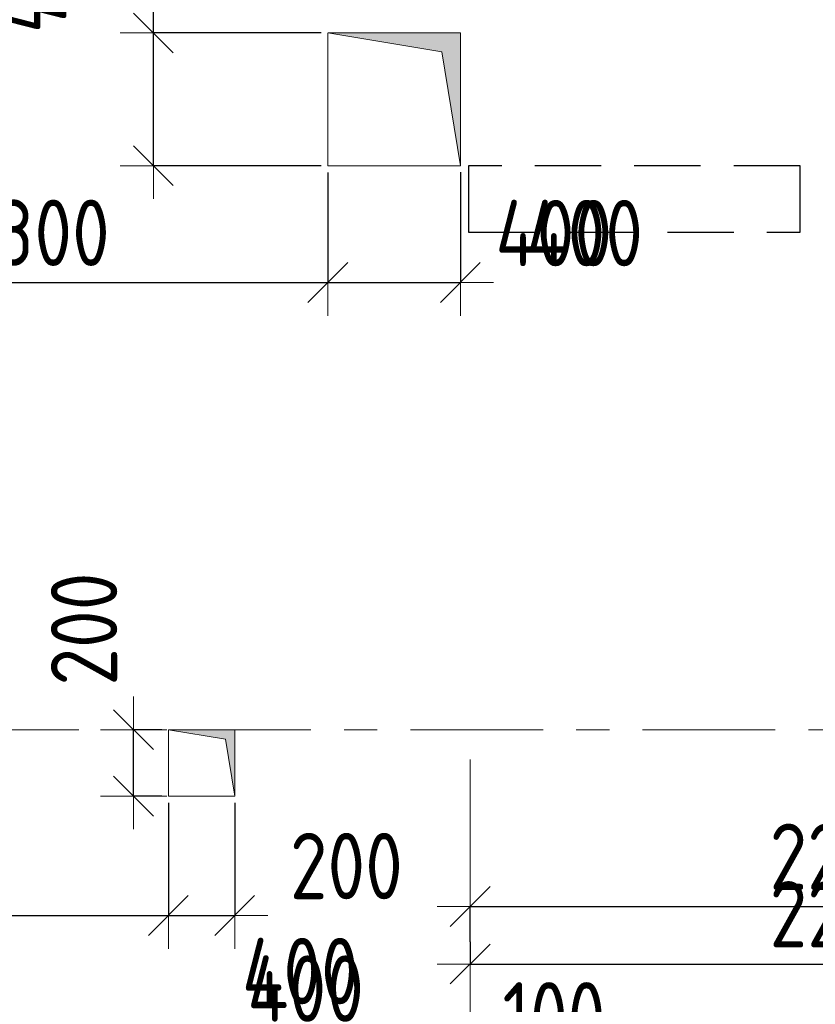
# Model space of a CAD drawing. Header units: metres. Extents: x -38 to 89, y -15 to 21.
# Tile 83 of 129: x 53.59 to 55.99, y 8.17 to 11.14. Entities that reach past the tile are written whole.
import ezdxf

# ---------------------------------------------------------------- set-up
doc = ezdxf.new("R2010")
doc.units = ezdxf.units.M
doc.header["$PDMODE"] = 65
for name, pattern in [('______11', [0.5, 0.4, -0.05, 0, -0.05]), ('______2', [0.27, 0.2, -0.07]), ('______5', [1.1, 0.8, -0.1, 0.1, -0.1])]:
    doc.linetypes.add(name, pattern=pattern)
for name, color, linetype, lineweight in [('XR$2$Осевая линия (1)', 7, '______5', 13), ('XR$3$Перекрытие (1)', 7, 'Continuous', 35), ('XR$4$Размерная линия (1)', 7, 'Continuous', 13), ('XR$5$Размерная линия (1)', 7, 'Continuous', 13)]:
    doc.layers.add(name, color=color, linetype=linetype, lineweight=lineweight)
doc.layers.add('XR$3$Макрос проема_ отверстия', color=7, linetype='Continuous', lineweight=13, true_color=0x2d2d2d)
doc.layers.add('XR$7$Стена_ бетон несущ.', color=7, linetype='Continuous', lineweight=70, true_color=0xb4b496)
doc.styles.add('ISOCPEUR', font='txt')
doc.dimstyles.new('DIMSTYLE_3', dxfattribs={"dimtxt": 0.2, "dimasz": 0.2, "dimexe": 0, "dimexo": 0, "dimgap": 0.1, "dimtad": 2, "dimdec": 0, "dimlfac": 1000, "dimrnd": 5, "dimzin": 12, "dimdsep": 46, "dimtxsty": 'ISOCPEUR', "dimblk1": 'ALL_ML_STRICH', "dimblk2": 'ALL_ML_STRICH', "dimsah": 1, "dimcen": 0, "dimclrd": 7, "dimclre": 256, "dimclrt": 7, "dimadec": 0, "dimazin": 0, "dimtfac": 1, "dimtdec": 0, "dimtix": 1, "dimtmove": 2, "dimatfit": 3, "dimfxl": 0, "dimtzin": 0, "dimlwd": 0, "dimlwe": -3, "dimarcsym": 0})
doc.dimstyles.new('DIMSTYLE_6', dxfattribs={"dimtxt": 0.2, "dimasz": 0.2, "dimexe": 0, "dimexo": 0, "dimgap": 0.1, "dimtad": 2, "dimdec": 0, "dimlfac": 1000, "dimrnd": 5, "dimzin": 12, "dimdsep": 46, "dimtxsty": 'ISOCPEUR', "dimblk1": 'ALL_ML_STRICH', "dimblk2": 'ALL_ML_STRICH', "dimsah": 1, "dimcen": 0, "dimclrd": 7, "dimclre": 256, "dimclrt": 7, "dimadec": 0, "dimazin": 0, "dimtfac": 1, "dimtdec": 0, "dimtix": 1, "dimtmove": 2, "dimatfit": 3, "dimfxl": 0, "dimtvp": 1.2, "dimtzin": 0, "dimlwd": 0, "dimlwe": -3, "dimarcsym": 0})
doc.dimstyles.new('DIMSTYLE_7', dxfattribs={"dimtxt": 0.2, "dimasz": 0.2, "dimexe": 0, "dimexo": 0, "dimgap": 0.1, "dimtad": 0, "dimdec": 0, "dimlfac": 1000, "dimrnd": 5, "dimzin": 12, "dimdsep": 46, "dimtxsty": 'ISOCPEUR', "dimblk1": 'ALL_ML_STRICH', "dimblk2": 'ALL_ML_STRICH', "dimsah": 1, "dimcen": 0, "dimclrd": 7, "dimclre": 256, "dimclrt": 7, "dimadec": 0, "dimazin": 0, "dimtfac": 1, "dimtdec": 0, "dimtix": 1, "dimtmove": 2, "dimatfit": 3, "dimfxl": 0, "dimtvp": 1.2, "dimtzin": 0, "dimlwd": 0, "dimlwe": -3, "dimarcsym": 0})

# ---------------------------------------------------------------- blocks, each defined once
blk = doc.blocks.new('Отображение проема', base_point=(-1.1579, -49.3094))
at = {"layer": 'XR$3$Макрос проема_ отверстия', "true_color": 0x000000, "transparency": 33554687}
blk.add_hatch(color=18, dxfattribs=at).paths.add_polyline_path([(-1.1579, -50.1094), (-1.0448, -49.4225), (-0.3579, -49.3094), (-1.1579, -49.3094)])
at = {"layer": 'XR$3$Макрос проема_ отверстия', "transparency": 33554687}
for p, q in [((-1.1579, -50.1094), (-1.1579, -49.3094)), ((-1.1579, -49.3094), (-0.3579, -49.3094)), ((-1.0448, -49.4225), (-0.3579, -49.3094)), ((-1.1579, -50.1094), (-1.0448, -49.4225))]:
    blk.add_line(p, q, dxfattribs=at)
blk = doc.blocks.new('ALL_ML_STRICH')
at = {"color": 0, "linetype": 'ByBlock', "lineweight": -2}
for p, q in [((0, -0.5), (0, 0.5)), ((-0.3, -0.3), (0.3, 0.3)), ((-1, 0), (0.5, 0))]:
    blk.add_line(p, q, dxfattribs=at)
blk = doc.blocks.new('*D52')
at = {"layer": 'DEFPOINTS', "color": 7, "linetype": 'Continuous', "lineweight": 13, "transparency": 33554687}
for p in [(52.5856, 9.2192), (54.04, 8.8), (52.5856, 8.44)]:
    blk.add_point(p, dxfattribs=at)
at = {"layer": 'XR$4$Размерная линия (1)', "color": 9, "linetype": 'Continuous', "lineweight": -2, "true_color": 0xc7c7c7, "transparency": 33554687}
for p, q in [((52.5856, 9.1992), (52.5856, 8.44)), ((54.04, 8.78), (54.04, 8.44))]:
    blk.add_line(p, q, dxfattribs=at)
at = {"layer": 'XR$4$Размерная линия (1)', "color": 7, "linetype": 'Continuous', "lineweight": -2, "transparency": 33554687}
blk.add_line((52.5856, 8.44), (54.04, 8.44), dxfattribs=at)
at = {"layer": 'XR$4$Размерная линия (1)', "color": 7, "linetype": 'Continuous', "lineweight": 13, "transparency": 33554687, "xscale": 0.2, "yscale": 0.2, "zscale": 0.2, "rotation": 180}
blk.add_blockref('ALL_ML_STRICH', (52.5856, 8.44), dxfattribs=at)
at = {"layer": 'XR$4$Размерная линия (1)', "color": 7, "linetype": 'Continuous', "lineweight": 13, "transparency": 33554687, "xscale": 0.2, "yscale": 0.2, "zscale": 0.2}
blk.add_blockref('ALL_ML_STRICH', (54.04, 8.44), dxfattribs=at)
at = {"layer": 'XR$4$Размерная линия (1)', "color": 7, "linetype": 'Continuous', "lineweight": 13, "transparency": 33554687, "insert": (53.3295, 8.59), "char_height": 0.2, "width": 0.666667, "attachment_point": 5, "style": 'ISOCPEUR'}
blk.add_mtext('\\W0.83;\\A1;{1455}', dxfattribs=at)
blk = doc.blocks.new('*D53')
at = {"layer": 'DEFPOINTS', "color": 7, "linetype": 'Continuous', "lineweight": 13, "transparency": 33554687}
for p in [(54.04, 8.8), (54.24, 8.8), (54.04, 8.44)]:
    blk.add_point(p, dxfattribs=at)
at = {"layer": 'XR$4$Размерная линия (1)', "color": 9, "linetype": 'Continuous', "lineweight": -2, "true_color": 0xc7c7c7, "transparency": 33554687}
for p, q in [((54.04, 8.78), (54.04, 8.44)), ((54.24, 8.78), (54.24, 8.44))]:
    blk.add_line(p, q, dxfattribs=at)
at = {"layer": 'XR$4$Размерная линия (1)', "color": 7, "linetype": 'Continuous', "lineweight": -2, "transparency": 33554687}
blk.add_line((54.04, 8.44), (54.24, 8.44), dxfattribs=at)
at = {"layer": 'XR$4$Размерная линия (1)', "color": 7, "linetype": 'Continuous', "lineweight": 13, "transparency": 33554687, "xscale": 0.2, "yscale": 0.2, "zscale": 0.2, "rotation": 180}
blk.add_blockref('ALL_ML_STRICH', (54.04, 8.44), dxfattribs=at)
at = {"layer": 'XR$4$Размерная линия (1)', "color": 7, "linetype": 'Continuous', "lineweight": 13, "transparency": 33554687, "xscale": 0.2, "yscale": 0.2, "zscale": 0.2}
blk.add_blockref('ALL_ML_STRICH', (54.24, 8.44), dxfattribs=at)
at = {"layer": 'XR$4$Размерная линия (1)', "color": 7, "linetype": 'Continuous', "lineweight": 13, "transparency": 33554687, "insert": (54.5767, 8.5892), "char_height": 0.2, "width": 0.5, "attachment_point": 5, "style": 'ISOCPEUR'}
blk.add_mtext('\\W0.83;\\A1;{200}', dxfattribs=at)
blk = doc.blocks.new('*D54')
at = {"layer": 'DEFPOINTS', "color": 7, "linetype": 'Continuous', "lineweight": 13, "transparency": 33554687}
for p in [(54.04, 9), (53.9349, 8.8), (54.04, 8.8)]:
    blk.add_point(p, dxfattribs=at)
at = {"layer": 'XR$4$Размерная линия (1)', "color": 9, "linetype": 'Continuous', "lineweight": -2, "true_color": 0xc7c7c7, "transparency": 33554687}
for p, q in [((54.02, 9), (53.9349, 9)), ((54.02, 8.8), (53.9349, 8.8))]:
    blk.add_line(p, q, dxfattribs=at)
at = {"layer": 'XR$4$Размерная линия (1)', "color": 7, "linetype": 'Continuous', "lineweight": -2, "transparency": 33554687}
blk.add_line((53.9349, 8.8), (53.9349, 9), dxfattribs=at)
at = {"layer": 'XR$4$Размерная линия (1)', "color": 7, "linetype": 'Continuous', "lineweight": 13, "transparency": 33554687, "xscale": 0.2, "yscale": 0.2, "zscale": 0.2}
for p, rotation in [((53.9349, 9), 90), ((53.9349, 8.8), 270)]:
    blk.add_blockref('ALL_ML_STRICH', p, dxfattribs=dict(at, rotation=rotation))
at = {"layer": 'XR$4$Размерная линия (1)', "color": 7, "linetype": 'Continuous', "lineweight": 13, "transparency": 33554687, "insert": (53.7856, 9.3034), "char_height": 0.2, "width": 0.5, "attachment_point": 5, "rotation": 90, "style": 'ISOCPEUR'}
blk.add_mtext('\\W0.83;\\A1;{200}', dxfattribs=at)
blk = doc.blocks.new('*D289')
at = {"layer": 'DEFPOINTS', "color": 7, "linetype": 'Continuous', "lineweight": 13, "transparency": 33554687}
for p in [(54.4501, 7.8692), (54.4501, 7.0999), (54.8501, 7.1)]:
    blk.add_point(p, dxfattribs=at)
at = {"layer": 'XR$4$Размерная линия (1)', "color": 9, "linetype": 'Continuous', "lineweight": -2, "true_color": 0xc7c7c7, "transparency": 33554687}
for p, q in [((54.4501, 7.1199), (54.4501, 7.8692)), ((54.8501, 7.12), (54.8501, 7.8692))]:
    blk.add_line(p, q, dxfattribs=at)
at = {"layer": 'XR$4$Размерная линия (1)', "color": 7, "linetype": 'Continuous', "lineweight": -2, "transparency": 33554687}
blk.add_line((54.4501, 7.8692), (54.8501, 7.8692), dxfattribs=at)
at = {"layer": 'XR$4$Размерная линия (1)', "color": 7, "linetype": 'Continuous', "lineweight": 13, "transparency": 33554687, "xscale": 0.2, "yscale": 0.2, "zscale": 0.2, "rotation": 180}
blk.add_blockref('ALL_ML_STRICH', (54.4501, 7.8692), dxfattribs=at)
at = {"layer": 'XR$4$Размерная линия (1)', "color": 7, "linetype": 'Continuous', "lineweight": 13, "transparency": 33554687, "xscale": 0.2, "yscale": 0.2, "zscale": 0.2}
blk.add_blockref('ALL_ML_STRICH', (54.8501, 7.8692), dxfattribs=at)
at = {"layer": 'XR$4$Размерная линия (1)', "color": 7, "linetype": 'Continuous', "lineweight": 13, "transparency": 33554687, "insert": (54.4377, 8.2727), "char_height": 0.2, "width": 0.5, "attachment_point": 5, "style": 'ISOCPEUR'}
blk.add_mtext('\\W0.83;\\A1;{400}', dxfattribs=at)
blk = doc.blocks.new('*D297')
at = {"layer": 'DEFPOINTS', "color": 7, "linetype": 'Continuous', "lineweight": 13, "transparency": 33554687}
for p in [(57.2005, 8.789), (54.95, 8.4672), (54.95, 8.3813)]:
    blk.add_point(p, dxfattribs=at)
at = {"layer": 'XR$4$Размерная линия (1)', "color": 9, "linetype": 'Continuous', "lineweight": -2, "true_color": 0xc7c7c7, "transparency": 33554687}
for p, q in [((57.2005, 8.769), (57.2005, 8.4672)), ((54.95, 8.3613), (54.95, 8.4672))]:
    blk.add_line(p, q, dxfattribs=at)
at = {"layer": 'XR$4$Размерная линия (1)', "color": 7, "linetype": 'Continuous', "lineweight": -2, "transparency": 33554687}
blk.add_line((54.95, 8.4672), (57.2005, 8.4672), dxfattribs=at)
at = {"layer": 'XR$4$Размерная линия (1)', "color": 7, "linetype": 'Continuous', "lineweight": 13, "transparency": 33554687, "xscale": 0.2, "yscale": 0.2, "zscale": 0.2, "rotation": 180}
blk.add_blockref('ALL_ML_STRICH', (54.95, 8.4672), dxfattribs=at)
at = {"layer": 'XR$4$Размерная линия (1)', "color": 7, "linetype": 'Continuous', "lineweight": 13, "transparency": 33554687, "xscale": 0.2, "yscale": 0.2, "zscale": 0.2}
blk.add_blockref('ALL_ML_STRICH', (57.2005, 8.4672), dxfattribs=at)
at = {"layer": 'XR$4$Размерная линия (1)', "color": 7, "linetype": 'Continuous', "lineweight": 13, "transparency": 33554687, "insert": (56.0836, 8.6172), "char_height": 0.2, "width": 0.666667, "attachment_point": 5, "style": 'ISOCPEUR'}
blk.add_mtext('\\W0.83;\\A1;{2250}', dxfattribs=at)
blk = doc.blocks.new('*D337')
at = {"layer": 'DEFPOINTS', "color": 7, "linetype": 'Continuous', "lineweight": 13, "transparency": 33554687}
for p in [(54.5206, 10.6999), (52.1, 10.3478), (52.1, 10.0401)]:
    blk.add_point(p, dxfattribs=at)
at = {"layer": 'XR$4$Размерная линия (1)', "color": 9, "linetype": 'Continuous', "lineweight": -2, "true_color": 0xc7c7c7, "transparency": 33554687}
for p, q in [((54.5206, 10.6799), (54.5206, 10.3478)), ((52.1, 10.0601), (52.1, 10.3478))]:
    blk.add_line(p, q, dxfattribs=at)
at = {"layer": 'XR$4$Размерная линия (1)', "color": 7, "linetype": 'Continuous', "lineweight": -2, "transparency": 33554687}
blk.add_line((52.1, 10.3478), (54.5206, 10.3478), dxfattribs=at)
at = {"layer": 'XR$4$Размерная линия (1)', "color": 7, "linetype": 'Continuous', "lineweight": 13, "transparency": 33554687, "xscale": 0.2, "yscale": 0.2, "zscale": 0.2, "rotation": 180}
blk.add_blockref('ALL_ML_STRICH', (52.1, 10.3478), dxfattribs=at)
at = {"layer": 'XR$4$Размерная линия (1)', "color": 7, "linetype": 'Continuous', "lineweight": 13, "transparency": 33554687, "xscale": 0.2, "yscale": 0.2, "zscale": 0.2}
blk.add_blockref('ALL_ML_STRICH', (54.5206, 10.3478), dxfattribs=at)
at = {"layer": 'XR$4$Размерная линия (1)', "color": 7, "linetype": 'Continuous', "lineweight": 13, "transparency": 33554687, "insert": (53.3103, 10.4978), "char_height": 0.2, "width": 0.666667, "attachment_point": 5, "style": 'ISOCPEUR'}
blk.add_mtext('\\W0.83;\\A1;{2420}', dxfattribs=at)
blk = doc.blocks.new('*D338')
at = {"layer": 'DEFPOINTS', "color": 7, "linetype": 'Continuous', "lineweight": 13, "transparency": 33554687}
for p in [(54.5206, 10.6999), (54.9206, 10.7), (54.5206, 10.3478)]:
    blk.add_point(p, dxfattribs=at)
at = {"layer": 'XR$4$Размерная линия (1)', "color": 9, "linetype": 'Continuous', "lineweight": -2, "true_color": 0xc7c7c7, "transparency": 33554687}
for p, q in [((54.5206, 10.6799), (54.5206, 10.3478)), ((54.9206, 10.68), (54.9206, 10.3478))]:
    blk.add_line(p, q, dxfattribs=at)
at = {"layer": 'XR$4$Размерная линия (1)', "color": 7, "linetype": 'Continuous', "lineweight": -2, "transparency": 33554687}
blk.add_line((54.5206, 10.3478), (54.9206, 10.3478), dxfattribs=at)
at = {"layer": 'XR$4$Размерная линия (1)', "color": 7, "linetype": 'Continuous', "lineweight": 13, "transparency": 33554687, "xscale": 0.2, "yscale": 0.2, "zscale": 0.2, "rotation": 180}
blk.add_blockref('ALL_ML_STRICH', (54.5206, 10.3478), dxfattribs=at)
at = {"layer": 'XR$4$Размерная линия (1)', "color": 7, "linetype": 'Continuous', "lineweight": 13, "transparency": 33554687, "xscale": 0.2, "yscale": 0.2, "zscale": 0.2}
blk.add_blockref('ALL_ML_STRICH', (54.9206, 10.3478), dxfattribs=at)
at = {"layer": 'XR$4$Размерная линия (1)', "color": 7, "linetype": 'Continuous', "lineweight": 13, "transparency": 33554687, "insert": (55.2021, 10.4969), "char_height": 0.2, "width": 0.5, "attachment_point": 5, "style": 'ISOCPEUR'}
blk.add_mtext('\\W0.83;\\A1;{400}', dxfattribs=at)
blk = doc.blocks.new('*D339')
at = {"layer": 'DEFPOINTS', "color": 7, "linetype": 'Continuous', "lineweight": 13, "transparency": 33554687}
for p in [(54.5206, 11.1), (53.9946, 10.6999), (54.5206, 10.6999)]:
    blk.add_point(p, dxfattribs=at)
at = {"layer": 'XR$4$Размерная линия (1)', "color": 9, "linetype": 'Continuous', "lineweight": -2, "true_color": 0xc7c7c7, "transparency": 33554687}
for p, q in [((54.5006, 11.1), (53.9946, 11.1)), ((54.5006, 10.6999), (53.9946, 10.6999))]:
    blk.add_line(p, q, dxfattribs=at)
at = {"layer": 'XR$4$Размерная линия (1)', "color": 7, "linetype": 'Continuous', "lineweight": -2, "transparency": 33554687}
blk.add_line((53.9946, 10.6999), (53.9946, 11.1), dxfattribs=at)
at = {"layer": 'XR$4$Размерная линия (1)', "color": 7, "linetype": 'Continuous', "lineweight": 13, "transparency": 33554687, "xscale": 0.2, "yscale": 0.2, "zscale": 0.2}
for p, rotation in [((53.9946, 11.1), 90), ((53.9946, 10.6999), 270)]:
    blk.add_blockref('ALL_ML_STRICH', p, dxfattribs=dict(at, rotation=rotation))
at = {"layer": 'XR$4$Размерная линия (1)', "color": 7, "linetype": 'Continuous', "lineweight": 13, "transparency": 33554687, "insert": (53.5949, 11.2759), "char_height": 0.2, "width": 0.5, "attachment_point": 5, "rotation": 90, "style": 'ISOCPEUR'}
blk.add_mtext('\\W0.83;\\A1;{400}', dxfattribs=at)
blk = doc.blocks.new('*D340')
at = {"layer": 'DEFPOINTS', "color": 7, "linetype": 'Continuous', "lineweight": 13, "transparency": 33554687}
for p in [(54.5206, 11.2801), (53.9946, 11.1), (54.5206, 11.1)]:
    blk.add_point(p, dxfattribs=at)
at = {"layer": 'XR$4$Размерная линия (1)', "color": 9, "linetype": 'Continuous', "lineweight": -2, "true_color": 0xc7c7c7, "transparency": 33554687}
for p, q in [((54.5006, 11.2801), (53.9946, 11.2801)), ((54.5006, 11.1), (53.9946, 11.1))]:
    blk.add_line(p, q, dxfattribs=at)
at = {"layer": 'XR$4$Размерная линия (1)', "color": 7, "linetype": 'Continuous', "lineweight": -2, "transparency": 33554687}
blk.add_line((53.9946, 11.1), (53.9946, 11.2801), dxfattribs=at)
at = {"layer": 'XR$4$Размерная линия (1)', "color": 7, "linetype": 'Continuous', "lineweight": 13, "transparency": 33554687, "xscale": 0.2, "yscale": 0.2, "zscale": 0.2}
for p, rotation in [((53.9946, 11.2801), 90), ((53.9946, 11.1), 270)]:
    blk.add_blockref('ALL_ML_STRICH', p, dxfattribs=dict(at, rotation=rotation))
at = {"layer": 'XR$4$Размерная линия (1)', "color": 7, "linetype": 'Continuous', "lineweight": 13, "transparency": 33554687, "insert": (54.198, 11.5914), "char_height": 0.2, "width": 0.5, "attachment_point": 5, "rotation": 90, "style": 'ISOCPEUR'}
blk.add_mtext('\\W0.83;\\A1;{180}', dxfattribs=at)
blk = doc.blocks.new('*D387')
at = {"layer": 'DEFPOINTS', "color": 7, "linetype": 'Continuous', "lineweight": 13, "transparency": 33554687}
for p in [(57.2005, 8.789), (54.95, 8.3813), (54.95, 8.2939)]:
    blk.add_point(p, dxfattribs=at)
at = {"layer": 'XR$5$Размерная линия (1)', "color": 9, "linetype": 'Continuous', "lineweight": -2, "true_color": 0xc7c7c7, "transparency": 33554687}
for p, q in [((57.2005, 8.769), (57.2005, 8.2939)), ((54.95, 8.3613), (54.95, 8.2939))]:
    blk.add_line(p, q, dxfattribs=at)
at = {"layer": 'XR$5$Размерная линия (1)', "color": 7, "linetype": 'Continuous', "lineweight": -2, "transparency": 33554687}
blk.add_line((54.95, 8.2939), (57.2005, 8.2939), dxfattribs=at)
at = {"layer": 'XR$5$Размерная линия (1)', "color": 7, "linetype": 'Continuous', "lineweight": 13, "transparency": 33554687, "xscale": 0.2, "yscale": 0.2, "zscale": 0.2, "rotation": 180}
blk.add_blockref('ALL_ML_STRICH', (54.95, 8.2939), dxfattribs=at)
at = {"layer": 'XR$5$Размерная линия (1)', "color": 7, "linetype": 'Continuous', "lineweight": 13, "transparency": 33554687, "xscale": 0.2, "yscale": 0.2, "zscale": 0.2}
blk.add_blockref('ALL_ML_STRICH', (57.2005, 8.2939), dxfattribs=at)
at = {"layer": 'XR$5$Размерная линия (1)', "color": 7, "linetype": 'Continuous', "lineweight": 13, "transparency": 33554687, "insert": (56.0836, 8.4439), "char_height": 0.2, "width": 0.666667, "attachment_point": 5, "style": 'ISOCPEUR'}
blk.add_mtext('\\W0.83;\\A1;{2250}', dxfattribs=at)
blk = doc.blocks.new('*D399')
at = {"layer": 'DEFPOINTS', "color": 7, "linetype": 'Continuous', "lineweight": 13, "transparency": 33554687}
for p in [(52.5856, 9.2192), (54.04, 8.8), (52.5856, 8.44)]:
    blk.add_point(p, dxfattribs=at)
at = {"layer": 'XR$5$Размерная линия (1)', "color": 9, "linetype": 'Continuous', "lineweight": -2, "true_color": 0xc7c7c7, "transparency": 33554687}
for p, q in [((52.5856, 9.1992), (52.5856, 8.44)), ((54.04, 8.78), (54.04, 8.44))]:
    blk.add_line(p, q, dxfattribs=at)
at = {"layer": 'XR$5$Размерная линия (1)', "color": 7, "linetype": 'Continuous', "lineweight": -2, "transparency": 33554687}
blk.add_line((52.5856, 8.44), (54.04, 8.44), dxfattribs=at)
at = {"layer": 'XR$5$Размерная линия (1)', "color": 7, "linetype": 'Continuous', "lineweight": 13, "transparency": 33554687, "xscale": 0.2, "yscale": 0.2, "zscale": 0.2, "rotation": 180}
blk.add_blockref('ALL_ML_STRICH', (52.5856, 8.44), dxfattribs=at)
at = {"layer": 'XR$5$Размерная линия (1)', "color": 7, "linetype": 'Continuous', "lineweight": 13, "transparency": 33554687, "xscale": 0.2, "yscale": 0.2, "zscale": 0.2}
blk.add_blockref('ALL_ML_STRICH', (54.04, 8.44), dxfattribs=at)
at = {"layer": 'XR$5$Размерная линия (1)', "color": 7, "linetype": 'Continuous', "lineweight": 13, "transparency": 33554687, "insert": (53.3295, 8.59), "char_height": 0.2, "width": 0.666667, "attachment_point": 5, "style": 'ISOCPEUR'}
blk.add_mtext('\\W0.83;\\A1;{1455}', dxfattribs=at)
blk = doc.blocks.new('*D400')
at = {"layer": 'DEFPOINTS', "color": 7, "linetype": 'Continuous', "lineweight": 13, "transparency": 33554687}
for p in [(54.04, 8.8), (54.24, 8.8), (54.04, 8.44)]:
    blk.add_point(p, dxfattribs=at)
at = {"layer": 'XR$5$Размерная линия (1)', "color": 9, "linetype": 'Continuous', "lineweight": -2, "true_color": 0xc7c7c7, "transparency": 33554687}
for p, q in [((54.04, 8.78), (54.04, 8.44)), ((54.24, 8.78), (54.24, 8.44))]:
    blk.add_line(p, q, dxfattribs=at)
at = {"layer": 'XR$5$Размерная линия (1)', "color": 7, "linetype": 'Continuous', "lineweight": -2, "transparency": 33554687}
blk.add_line((54.04, 8.44), (54.24, 8.44), dxfattribs=at)
at = {"layer": 'XR$5$Размерная линия (1)', "color": 7, "linetype": 'Continuous', "lineweight": 13, "transparency": 33554687, "xscale": 0.2, "yscale": 0.2, "zscale": 0.2, "rotation": 180}
blk.add_blockref('ALL_ML_STRICH', (54.04, 8.44), dxfattribs=at)
at = {"layer": 'XR$5$Размерная линия (1)', "color": 7, "linetype": 'Continuous', "lineweight": 13, "transparency": 33554687, "xscale": 0.2, "yscale": 0.2, "zscale": 0.2}
blk.add_blockref('ALL_ML_STRICH', (54.24, 8.44), dxfattribs=at)
at = {"layer": 'XR$5$Размерная линия (1)', "color": 7, "linetype": 'Continuous', "lineweight": 13, "transparency": 33554687, "insert": (54.5767, 8.5892), "char_height": 0.2, "width": 0.5, "attachment_point": 5, "style": 'ISOCPEUR'}
blk.add_mtext('\\W0.83;\\A1;{200}', dxfattribs=at)
blk = doc.blocks.new('*D401')
at = {"layer": 'DEFPOINTS', "color": 7, "linetype": 'Continuous', "lineweight": 13, "transparency": 33554687}
for p in [(54.04, 9), (53.9349, 8.8), (54.04, 8.8)]:
    blk.add_point(p, dxfattribs=at)
at = {"layer": 'XR$5$Размерная линия (1)', "color": 9, "linetype": 'Continuous', "lineweight": -2, "true_color": 0xc7c7c7, "transparency": 33554687}
for p, q in [((54.02, 9), (53.9349, 9)), ((54.02, 8.8), (53.9349, 8.8))]:
    blk.add_line(p, q, dxfattribs=at)
at = {"layer": 'XR$5$Размерная линия (1)', "color": 7, "linetype": 'Continuous', "lineweight": -2, "transparency": 33554687}
blk.add_line((53.9349, 8.8), (53.9349, 9), dxfattribs=at)
at = {"layer": 'XR$5$Размерная линия (1)', "color": 7, "linetype": 'Continuous', "lineweight": 13, "transparency": 33554687, "xscale": 0.2, "yscale": 0.2, "zscale": 0.2}
for p, rotation in [((53.9349, 9), 90), ((53.9349, 8.8), 270)]:
    blk.add_blockref('ALL_ML_STRICH', p, dxfattribs=dict(at, rotation=rotation))
at = {"layer": 'XR$5$Размерная линия (1)', "color": 7, "linetype": 'Continuous', "lineweight": 13, "transparency": 33554687, "insert": (53.7856, 9.3034), "char_height": 0.2, "width": 0.5, "attachment_point": 5, "rotation": 90, "style": 'ISOCPEUR'}
blk.add_mtext('\\W0.83;\\A1;{200}', dxfattribs=at)
blk = doc.blocks.new('*D559')
at = {"layer": 'DEFPOINTS', "color": 7, "linetype": 'Continuous', "lineweight": 13, "transparency": 33554687}
for p in [(54.4501, 7.8692), (54.4501, 7.0999), (54.8501, 7.1)]:
    blk.add_point(p, dxfattribs=at)
at = {"layer": 'XR$5$Размерная линия (1)', "color": 9, "linetype": 'Continuous', "lineweight": -2, "true_color": 0xc7c7c7, "transparency": 33554687}
for p, q in [((54.4501, 7.1199), (54.4501, 7.8692)), ((54.8501, 7.12), (54.8501, 7.8692))]:
    blk.add_line(p, q, dxfattribs=at)
at = {"layer": 'XR$5$Размерная линия (1)', "color": 7, "linetype": 'Continuous', "lineweight": -2, "transparency": 33554687}
blk.add_line((54.4501, 7.8692), (54.8501, 7.8692), dxfattribs=at)
at = {"layer": 'XR$5$Размерная линия (1)', "color": 7, "linetype": 'Continuous', "lineweight": 13, "transparency": 33554687, "xscale": 0.2, "yscale": 0.2, "zscale": 0.2, "rotation": 180}
blk.add_blockref('ALL_ML_STRICH', (54.4501, 7.8692), dxfattribs=at)
at = {"layer": 'XR$5$Размерная линия (1)', "color": 7, "linetype": 'Continuous', "lineweight": 13, "transparency": 33554687, "xscale": 0.2, "yscale": 0.2, "zscale": 0.2}
blk.add_blockref('ALL_ML_STRICH', (54.8501, 7.8692), dxfattribs=at)
at = {"layer": 'XR$5$Размерная линия (1)', "color": 7, "linetype": 'Continuous', "lineweight": 13, "transparency": 33554687, "insert": (54.4537, 8.2199), "char_height": 0.2, "width": 0.5, "attachment_point": 5, "style": 'ISOCPEUR'}
blk.add_mtext('\\W0.83;\\A1;{400}', dxfattribs=at)
blk = doc.blocks.new('*D560')
at = {"layer": 'DEFPOINTS', "color": 7, "linetype": 'Continuous', "lineweight": 13, "transparency": 33554687}
for p in [(54.8501, 7.8692), (54.95, 7.6293), (54.8501, 7.1)]:
    blk.add_point(p, dxfattribs=at)
at = {"layer": 'XR$5$Размерная линия (1)', "color": 9, "linetype": 'Continuous', "lineweight": -2, "true_color": 0xc7c7c7, "transparency": 33554687}
for p, q in [((54.8501, 7.12), (54.8501, 7.8692)), ((54.95, 7.6493), (54.95, 7.8692))]:
    blk.add_line(p, q, dxfattribs=at)
at = {"layer": 'XR$5$Размерная линия (1)', "color": 7, "linetype": 'Continuous', "lineweight": -2, "transparency": 33554687}
blk.add_line((54.8501, 7.8692), (54.95, 7.8692), dxfattribs=at)
at = {"layer": 'XR$5$Размерная линия (1)', "color": 7, "linetype": 'Continuous', "lineweight": 13, "transparency": 33554687, "xscale": 0.2, "yscale": 0.2, "zscale": 0.2}
blk.add_blockref('ALL_ML_STRICH', (54.95, 7.8692), dxfattribs=at)
at = {"layer": 'XR$5$Размерная линия (1)', "color": 7, "linetype": 'Continuous', "lineweight": 13, "transparency": 33554687, "xscale": 0.2, "yscale": 0.2, "zscale": 0.2, "rotation": 180}
blk.add_blockref('ALL_ML_STRICH', (54.8501, 7.8692), dxfattribs=at)
at = {"layer": 'XR$5$Размерная линия (1)', "color": 7, "linetype": 'Continuous', "lineweight": 13, "transparency": 33554687, "insert": (55.2026, 8.1394), "char_height": 0.2, "width": 0.5, "attachment_point": 5, "style": 'ISOCPEUR'}
blk.add_mtext('\\W0.83;\\A1;{100}', dxfattribs=at)
blk = doc.blocks.new('*D641')
at = {"layer": 'DEFPOINTS', "color": 7, "linetype": 'Continuous', "lineweight": 13, "transparency": 33554687}
for p in [(54.5206, 10.6999), (52.72, 10.3478), (52.72, 10.0401)]:
    blk.add_point(p, dxfattribs=at)
at = {"layer": 'XR$5$Размерная линия (1)', "color": 9, "linetype": 'Continuous', "lineweight": -2, "true_color": 0xc7c7c7, "transparency": 33554687}
for p, q in [((54.5206, 10.6799), (54.5206, 10.3478)), ((52.72, 10.0601), (52.72, 10.3478))]:
    blk.add_line(p, q, dxfattribs=at)
at = {"layer": 'XR$5$Размерная линия (1)', "color": 7, "linetype": 'Continuous', "lineweight": -2, "transparency": 33554687}
blk.add_line((52.72, 10.3478), (54.5206, 10.3478), dxfattribs=at)
at = {"layer": 'XR$5$Размерная линия (1)', "color": 7, "linetype": 'Continuous', "lineweight": 13, "transparency": 33554687, "xscale": 0.2, "yscale": 0.2, "zscale": 0.2, "rotation": 180}
blk.add_blockref('ALL_ML_STRICH', (52.72, 10.3478), dxfattribs=at)
at = {"layer": 'XR$5$Размерная линия (1)', "color": 7, "linetype": 'Continuous', "lineweight": 13, "transparency": 33554687, "xscale": 0.2, "yscale": 0.2, "zscale": 0.2}
blk.add_blockref('ALL_ML_STRICH', (54.5206, 10.3478), dxfattribs=at)
at = {"layer": 'XR$5$Размерная линия (1)', "color": 7, "linetype": 'Continuous', "lineweight": 13, "transparency": 33554687, "insert": (53.6453, 10.4978), "char_height": 0.2, "width": 0.666667, "attachment_point": 5, "style": 'ISOCPEUR'}
blk.add_mtext('\\W0.83;\\A1;{1800}', dxfattribs=at)
blk = doc.blocks.new('*D642')
at = {"layer": 'DEFPOINTS', "color": 7, "linetype": 'Continuous', "lineweight": 13, "transparency": 33554687}
for p in [(54.5206, 10.6999), (54.9206, 10.7), (54.5206, 10.3478)]:
    blk.add_point(p, dxfattribs=at)
at = {"layer": 'XR$5$Размерная линия (1)', "color": 9, "linetype": 'Continuous', "lineweight": -2, "true_color": 0xc7c7c7, "transparency": 33554687}
for p, q in [((54.5206, 10.6799), (54.5206, 10.3478)), ((54.9206, 10.68), (54.9206, 10.3478))]:
    blk.add_line(p, q, dxfattribs=at)
at = {"layer": 'XR$5$Размерная линия (1)', "color": 7, "linetype": 'Continuous', "lineweight": -2, "transparency": 33554687}
blk.add_line((54.5206, 10.3478), (54.9206, 10.3478), dxfattribs=at)
at = {"layer": 'XR$5$Размерная линия (1)', "color": 7, "linetype": 'Continuous', "lineweight": 13, "transparency": 33554687, "xscale": 0.2, "yscale": 0.2, "zscale": 0.2, "rotation": 180}
blk.add_blockref('ALL_ML_STRICH', (54.5206, 10.3478), dxfattribs=at)
at = {"layer": 'XR$5$Размерная линия (1)', "color": 7, "linetype": 'Continuous', "lineweight": 13, "transparency": 33554687, "xscale": 0.2, "yscale": 0.2, "zscale": 0.2}
blk.add_blockref('ALL_ML_STRICH', (54.9206, 10.3478), dxfattribs=at)
at = {"layer": 'XR$5$Размерная линия (1)', "color": 7, "linetype": 'Continuous', "lineweight": 13, "transparency": 33554687, "insert": (55.2951, 10.4969), "char_height": 0.2, "width": 0.5, "attachment_point": 5, "style": 'ISOCPEUR'}
blk.add_mtext('\\W0.83;\\A1;{400}', dxfattribs=at)
blk = doc.blocks.new('*D643')
at = {"layer": 'DEFPOINTS', "color": 7, "linetype": 'Continuous', "lineweight": 13, "transparency": 33554687}
for p in [(54.5206, 11.1), (53.9946, 10.6999), (54.5206, 10.6999)]:
    blk.add_point(p, dxfattribs=at)
at = {"layer": 'XR$5$Размерная линия (1)', "color": 9, "linetype": 'Continuous', "lineweight": -2, "true_color": 0xc7c7c7, "transparency": 33554687}
for p, q in [((54.5006, 11.1), (53.9946, 11.1)), ((54.5006, 10.6999), (53.9946, 10.6999))]:
    blk.add_line(p, q, dxfattribs=at)
at = {"layer": 'XR$5$Размерная линия (1)', "color": 7, "linetype": 'Continuous', "lineweight": -2, "transparency": 33554687}
blk.add_line((53.9946, 10.6999), (53.9946, 11.1), dxfattribs=at)
at = {"layer": 'XR$5$Размерная линия (1)', "color": 7, "linetype": 'Continuous', "lineweight": 13, "transparency": 33554687, "xscale": 0.2, "yscale": 0.2, "zscale": 0.2}
for p, rotation in [((53.9946, 11.1), 90), ((53.9946, 10.6999), 270)]:
    blk.add_blockref('ALL_ML_STRICH', p, dxfattribs=dict(at, rotation=rotation))
at = {"layer": 'XR$5$Размерная линия (1)', "color": 7, "linetype": 'Continuous', "lineweight": 13, "transparency": 33554687, "insert": (53.6732, 11.3091), "char_height": 0.2, "width": 0.5, "attachment_point": 5, "rotation": 90, "style": 'ISOCPEUR'}
blk.add_mtext('\\W0.83;\\A1;{400}', dxfattribs=at)
blk = doc.blocks.new('*D644')
at = {"layer": 'DEFPOINTS', "color": 7, "linetype": 'Continuous', "lineweight": 13, "transparency": 33554687}
for p in [(54.5206, 11.2801), (53.9946, 11.1), (54.5206, 11.1)]:
    blk.add_point(p, dxfattribs=at)
at = {"layer": 'XR$5$Размерная линия (1)', "color": 9, "linetype": 'Continuous', "lineweight": -2, "true_color": 0xc7c7c7, "transparency": 33554687}
for p, q in [((54.5006, 11.2801), (53.9946, 11.2801)), ((54.5006, 11.1), (53.9946, 11.1))]:
    blk.add_line(p, q, dxfattribs=at)
at = {"layer": 'XR$5$Размерная линия (1)', "color": 7, "linetype": 'Continuous', "lineweight": -2, "transparency": 33554687}
blk.add_line((53.9946, 11.1), (53.9946, 11.2801), dxfattribs=at)
at = {"layer": 'XR$5$Размерная линия (1)', "color": 7, "linetype": 'Continuous', "lineweight": 13, "transparency": 33554687, "xscale": 0.2, "yscale": 0.2, "zscale": 0.2}
for p, rotation in [((53.9946, 11.2801), 90), ((53.9946, 11.1), 270)]:
    blk.add_blockref('ALL_ML_STRICH', p, dxfattribs=dict(at, rotation=rotation))
at = {"layer": 'XR$5$Размерная линия (1)', "color": 7, "linetype": 'Continuous', "lineweight": 13, "transparency": 33554687, "insert": (54.1178, 11.475), "char_height": 0.2, "width": 0.5, "attachment_point": 5, "rotation": 90, "style": 'ISOCPEUR'}
blk.add_mtext('\\W0.83;\\A1;{180}', dxfattribs=at)

msp = doc.modelspace()

# ---------------------------------------------------------------- linework, layer by layer
at = {"layer": 'XR$2$Осевая линия (1)', "color": 253, "linetype": '______11', "lineweight": 13, "true_color": 0xa0a0a0, "transparency": 33554687}
for p, q in [((-2.63, 9), (62.6, 9)), ((54.95, -3.39), (54.95, 8.98))]:
    msp.add_line(p, q, dxfattribs=at)
at = {"layer": 'XR$3$Перекрытие (1)', "color": 7, "linetype": 'Continuous', "lineweight": 13, "transparency": 33554687}
for p, q in [((54.9206, 11.1), (54.5206, 11.0999)), ((54.5206, 11.0999), (54.5206, 10.6999)), ((54.9206, 10.7), (54.9206, 11.1)), ((54.5206, 10.6999), (54.9206, 10.7)), ((54.04, 9), (54.04, 8.8)), ((54.24, 9), (54.04, 9)), ((54.24, 8.8001), (54.24, 9)), ((54.04, 8.8), (54.24, 8.8001))]:
    msp.add_line(p, q, dxfattribs=at)
at = {"layer": 'XR$7$Стена_ бетон несущ.', "color": 253, "linetype": '______2', "lineweight": -3, "true_color": 0xa0a0a0, "transparency": 33554687}
for p, q in [((55.025, 10.7), (54.945, 10.7)), ((54.945, 10.7), (54.945, 10.5)), ((55.945, 10.7), (55.025, 10.7)), ((55.945, 10.5), (55.945, 10.7)), ((54.945, 10.5), (55.945, 10.5))]:
    msp.add_line(p, q, dxfattribs=at)

# ---------------------------------------------------------------- block references
at = {"layer": 'XR$3$Макрос проема_ отверстия', "transparency": 33554687}
for p, xscale, yscale, rotation in [((54.9206, 11.1), 0.500103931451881, 0.4999999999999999, 270), ((54.24, 9), 0.2500522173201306, 0.2499999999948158, 269.9999971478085)]:
    msp.add_blockref('Отображение проема', p, dxfattribs=dict(at, xscale=xscale, yscale=yscale, rotation=rotation))

# ---------------------------------------------------------------- dimensions: what is measured, and where the dimension line sits
at = {"layer": 'XR$4$Размерная линия (1)', "color": 7, "linetype": 'Continuous', "lineweight": 13, "transparency": 33554687}
for base, p1, p2, dimstyle, picture, middle in [((53.9946, 11.2801), (54.5006, 11.1), (54.5006, 11.2801), 'DIMSTYLE_7', '*D340', (54.198, 11.5914)), ((53.9946, 11.1), (54.5006, 10.6999), (54.5006, 11.1), 'DIMSTYLE_6', '*D339', (53.5949, 11.2759)), ((53.9349, 9), (54.02, 8.8), (54.02, 9), 'DIMSTYLE_6', '*D54', (53.7856, 9.3034))]:
    dim = msp.add_linear_dim(base=base, p1=p1, p2=p2, angle=90, dimstyle=dimstyle, override={"dimpost": '<>', "dimclrd": 7, "dimclre": 9, "dimclrt": 7, "dimlwd": 0, "dimlwe": 65533}, dxfattribs=at)
    dim.commit()
    dim.dimension.update_dxf_attribs({"geometry": picture, "text_midpoint": middle, "dimtype": 160})
for base, p1, p2, dimstyle, picture, middle in [((54.5206, 10.3478), (52.1, 10.0601), (54.5206, 10.6799), 'DIMSTYLE_3', '*D337', (53.3103, 10.4978)), ((54.9206, 10.3478), (54.5206, 10.6799), (54.9206, 10.68), 'DIMSTYLE_6', '*D338', (55.2021, 10.4969)), ((54.04, 8.44), (52.5856, 9.1992), (54.04, 8.78), 'DIMSTYLE_3', '*D52', (53.3295, 8.59)), ((54.24, 8.44), (54.04, 8.78), (54.24, 8.78), 'DIMSTYLE_6', '*D53', (54.5767, 8.5892)), ((57.20049, 8.46717), (54.95, 8.36129), (57.20049, 8.769), 'DIMSTYLE_3', '*D297', (56.08358, 8.61717)), ((54.8501, 7.8692), (54.4501, 7.1199), (54.8501, 7.12), 'DIMSTYLE_6', '*D289', (54.4377, 8.2727))]:
    dim = msp.add_linear_dim(base=base, p1=p1, p2=p2, dimstyle=dimstyle, override={"dimpost": '<>', "dimclrd": 7, "dimclre": 9, "dimclrt": 7, "dimlwd": 0, "dimlwe": 65533}, dxfattribs=at)
    dim.commit()
    dim.dimension.update_dxf_attribs({"geometry": picture, "text_midpoint": middle, "dimtype": 160})
at = {"layer": 'XR$5$Размерная линия (1)', "color": 7, "linetype": 'Continuous', "lineweight": 13, "transparency": 33554687}
for base, p1, p2, dimstyle, picture, middle in [((53.9946, 11.2801), (54.5006, 11.1), (54.5006, 11.2801), 'DIMSTYLE_7', '*D644', (54.1178, 11.475)), ((53.9946, 11.1), (54.5006, 10.6999), (54.5006, 11.1), 'DIMSTYLE_6', '*D643', (53.6732, 11.3091)), ((53.9349, 9), (54.02, 8.8), (54.02, 9), 'DIMSTYLE_6', '*D401', (53.7856, 9.3034))]:
    dim = msp.add_linear_dim(base=base, p1=p1, p2=p2, angle=90, dimstyle=dimstyle, override={"dimpost": '<>', "dimclrd": 7, "dimclre": 9, "dimclrt": 7, "dimlwd": 0, "dimlwe": 65533}, dxfattribs=at)
    dim.commit()
    dim.dimension.update_dxf_attribs({"geometry": picture, "text_midpoint": middle, "dimtype": 160})
for base, p1, p2, dimstyle, picture, middle in [((54.5206, 10.3478), (52.72, 10.0601), (54.5206, 10.6799), 'DIMSTYLE_3', '*D641', (53.6453, 10.4978)), ((54.9206, 10.3478), (54.5206, 10.6799), (54.9206, 10.68), 'DIMSTYLE_6', '*D642', (55.2951, 10.4969)), ((54.04, 8.44), (52.5856, 9.1992), (54.04, 8.78), 'DIMSTYLE_3', '*D399', (53.3295, 8.59)), ((54.24, 8.44), (54.04, 8.78), (54.24, 8.78), 'DIMSTYLE_6', '*D400', (54.5767, 8.5892)), ((57.20049, 8.29391), (54.95, 8.36129), (57.20049, 8.769), 'DIMSTYLE_3', '*D387', (56.08358, 8.44391)), ((54.8501, 7.8692), (54.4501, 7.1199), (54.8501, 7.12), 'DIMSTYLE_6', '*D559', (54.4537, 8.2199)), ((54.95, 7.8692), (54.8501, 7.12), (54.95, 7.6493), 'DIMSTYLE_6', '*D560', (55.2026, 8.1394))]:
    dim = msp.add_linear_dim(base=base, p1=p1, p2=p2, dimstyle=dimstyle, override={"dimpost": '<>', "dimclrd": 7, "dimclre": 9, "dimclrt": 7, "dimlwd": 0, "dimlwe": 65533}, dxfattribs=at)
    dim.commit()
    dim.dimension.update_dxf_attribs({"geometry": picture, "text_midpoint": middle, "dimtype": 160})

doc.saveas('drawing.dxf')
